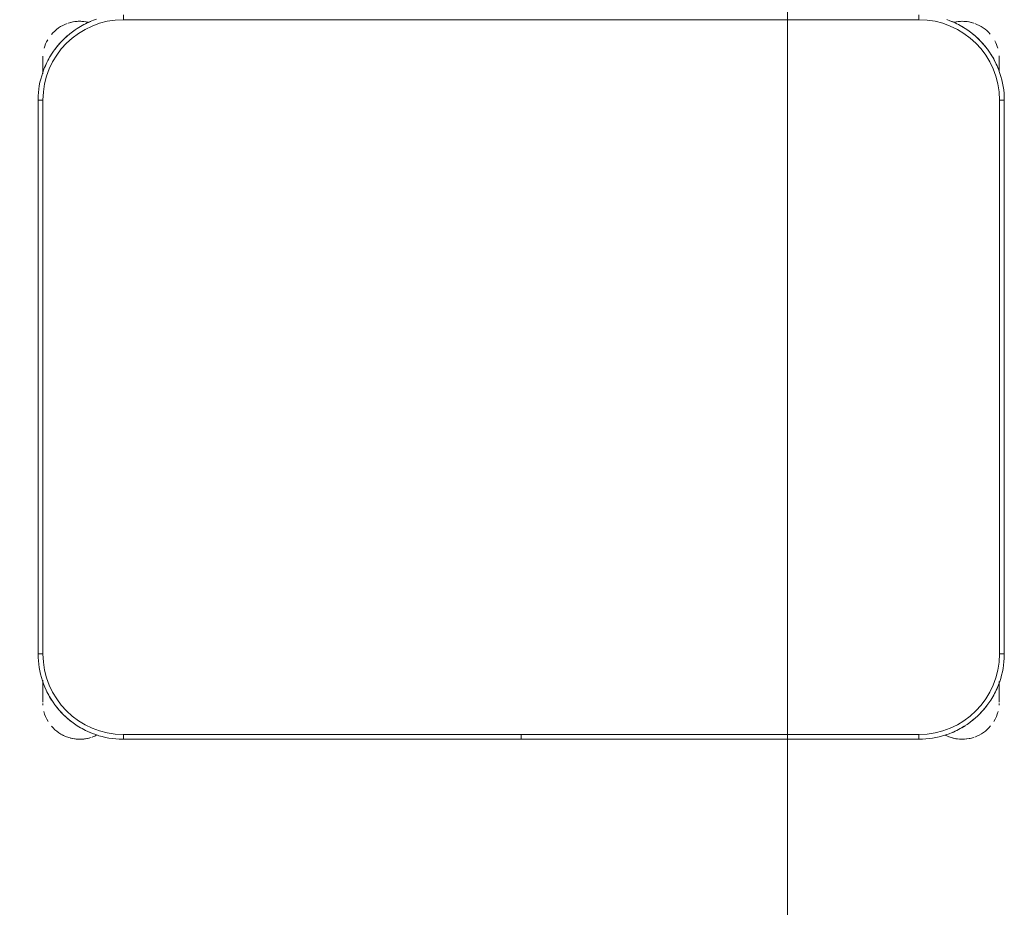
# Model space of a CAD drawing. Header units: metres. Extents: x 3 to 43.5, y -74 to -48.5.
# Tile 106 of 209: x 37.361 to 37.973, y -57.136 to -56.584. Entities that reach past the tile are written whole.
import ezdxf

# ---------------------------------------------------------------- set-up
doc = ezdxf.new("R2010")
doc.units = ezdxf.units.M
doc.layers.add('1PAV - FRIG_dwg', color=7, linetype='Continuous', lineweight=18, true_color=0x767676)
doc.layers.add('TUB_FRIGO', color=30, linetype='Continuous', lineweight=18, true_color=0xff7f00)
doc.layers.add('I-FURN', color=7, linetype='Continuous', lineweight=18)

# ---------------------------------------------------------------- blocks, each defined once
blk = doc.blocks.new('ConjuntoParaAlunoTamanho6 - CJA06_ConjuntoParaAlunoTamanho6-V22-1PAV - FRIGORÍFICA')
at = {"layer": 'I-FURN', "color": 253, "true_color": 0xaaaaaa}
for p, q in [((-0.247, 0.06497), (-0.247, 0.06197)), ((0.247, 0.06497), (0.247, 0.06197)), ((-0.29713, 0.03797), (-0.29713, 0.02828)), ((-0.29713, 0.02878), (-0.29713, 0.03797)), ((0.29687, 0.03797), (0.29687, 0.02961)), ((0.29687, 0.03299), (0.29687, 0.03797)), ((-0.3, 0.01197), (-0.3, -0.33203)), ((-0.3, 0.01197), (-0.297, 0.01197)), ((-0.3, 0.01197), (-0.3, -0.33203)), ((0.3, 0.01197), (0.297, 0.01197)), ((0.3, -0.33203), (0.3, 0.01197)), ((0.3, -0.33203), (0.3, 0.01197)), ((-0.3, -0.33203), (-0.297, -0.33203)), ((0.3, -0.33203), (0.297, -0.33203)), ((-0.29713, -0.34835), (-0.29713, -0.35394)), ((-0.29713, -0.34868), (-0.29713, -0.36203)), ((0.29687, -0.35394), (0.29687, -0.3492)), ((0.29687, -0.36203), (0.29687, -0.34961)), ((-0.29713, -0.35705), (-0.29713, -0.36203)), ((0.29687, -0.36203), (0.29687, -0.35705)), ((-0.247, -0.38503), (-0.247, -0.38203)), ((-0.247, -0.38503), (-0.00005, -0.38503)), ((-0.247, -0.38503), (-0.00005, -0.38503)), ((-0.00005, -0.38203), (-0.00005, -0.38503)), ((0.00005, -0.38503), (0.00005, -0.38203)), ((0.00005, -0.38503), (0.247, -0.38503)), ((0.00005, -0.38503), (0.247, -0.38503)), ((0.247, -0.38503), (0.247, -0.38203))]:
    blk.add_line(p, q, dxfattribs=at)
at = {"layer": 'I-FURN', "color": 253, "true_color": 0xaaaaaa, "flags": 128}
for points in [[(-0.26367, 0.06228), (-0.26567, 0.06157), (-0.26764, 0.06078), (-0.26957, 0.05992), (-0.27147, 0.05898), (-0.27333, 0.05796), (-0.27515, 0.05687), (-0.27693, 0.05571), (-0.27865, 0.05448), (-0.28033, 0.05318), (-0.28195, 0.05181), (-0.28351, 0.05038), (-0.28502, 0.04889), (-0.28647, 0.04734), (-0.28785, 0.04574), (-0.28917, 0.04407), (-0.29042, 0.04236), (-0.2916, 0.0406), (-0.29271, 0.0388), (-0.29374, 0.03695), (-0.29471, 0.03506), (-0.29559, 0.03313), (-0.2964, 0.03117), (-0.29713, 0.02918), (-0.29777, 0.02716), (-0.29834, 0.02512), (-0.29883, 0.02306), (-0.29923, 0.02097), (-0.29955, 0.01888), (-0.29978, 0.01677), (-0.29993, 0.01466), (-0.3, 0.01254), (-0.3, 0.01197)], [(0.247, 0.06197), (0.1235, 0.06197), (0, 0.06197), (-0.1235, 0.06197), (-0.247, 0.06197)], [(-0.247, 0.06197), (-0.1235, 0.06197), (0, 0.06197), (0.1235, 0.06197), (0.247, 0.06197)], [(0.3, 0.01197), (0.29996, 0.01409), (0.29983, 0.0162), (0.29962, 0.01831), (0.29932, 0.02041), (0.29894, 0.0225), (0.29848, 0.02456), (0.29794, 0.02661), (0.29731, 0.02864), (0.2966, 0.03064), (0.29582, 0.03261), (0.29495, 0.03454), (0.29401, 0.03644), (0.29299, 0.0383), (0.2919, 0.04012), (0.29074, 0.04189), (0.28951, 0.04362), (0.28821, 0.04529), (0.28685, 0.04691), (0.28542, 0.04848), (0.28393, 0.04999), (0.28238, 0.05143), (0.28077, 0.05282), (0.27911, 0.05413), (0.2774, 0.05538), (0.27564, 0.05656), (0.27383, 0.05767), (0.27198, 0.05871), (0.27009, 0.05967), (0.26816, 0.06056), (0.2662, 0.06136), (0.26421, 0.06209)], [(-0.29713, 0.03797), (-0.29713, 0.03796), (-0.29713, 0.03792), (-0.29713, 0.03785), (-0.29713, 0.03775), (-0.29713, 0.03763), (-0.29713, 0.03748), (-0.29713, 0.03731), (-0.29713, 0.03711), (-0.29713, 0.03688), (-0.29713, 0.03663), (-0.29713, 0.03635), (-0.29713, 0.03605), (-0.29713, 0.03572), (-0.29713, 0.03537), (-0.29713, 0.035), (-0.29713, 0.03461), (-0.29713, 0.03419), (-0.29713, 0.03375), (-0.29713, 0.03329), (-0.29713, 0.03282), (-0.29713, 0.03232), (-0.29713, 0.0318), (-0.29713, 0.03127), (-0.29713, 0.03072), (-0.29713, 0.03016), (-0.29713, 0.02958), (-0.29713, 0.02898)], [(0.29687, 0.03), (0.29687, 0.03057), (0.29687, 0.03112), (0.29687, 0.03166), (0.29687, 0.03218), (0.29687, 0.03268), (0.29687, 0.03317), (0.29687, 0.03363), (0.29687, 0.03407), (0.29687, 0.0345), (0.29687, 0.0349), (0.29687, 0.03528), (0.29687, 0.03563), (0.29687, 0.03596), (0.29687, 0.03627), (0.29687, 0.03656), (0.29687, 0.03682), (0.29687, 0.03705), (0.29687, 0.03726), (0.29687, 0.03744), (0.29687, 0.0376), (0.29687, 0.03772), (0.29687, 0.03783), (0.29687, 0.0379), (0.29687, 0.03795), (0.29687, 0.03797)], [(-0.297, 0.01197), (-0.297, -0.07403), (-0.297, -0.16003), (-0.297, -0.24603), (-0.297, -0.33203)], [(-0.297, -0.33203), (-0.297, -0.24603), (-0.297, -0.16003), (-0.297, -0.07403), (-0.297, 0.01197)], [(0.297, -0.33203), (0.297, -0.24603), (0.297, -0.16003), (0.297, -0.07403), (0.297, 0.01197)], [(0.297, 0.01197), (0.297, -0.07403), (0.297, -0.16003), (0.297, -0.24603), (0.297, -0.33203)], [(-0.3, -0.33203), (-0.29996, -0.33415), (-0.29983, -0.33627), (-0.29962, -0.33838), (-0.29932, -0.34048), (-0.29894, -0.34256), (-0.29848, -0.34463), (-0.29794, -0.34668), (-0.29731, -0.34871), (-0.2966, -0.3507), (-0.29582, -0.35267), (-0.29495, -0.35461), (-0.29401, -0.35651), (-0.29299, -0.35837), (-0.2919, -0.36019), (-0.29074, -0.36196), (-0.28951, -0.36368), (-0.28821, -0.36536), (-0.28685, -0.36698), (-0.28542, -0.36855), (-0.28393, -0.37005), (-0.28238, -0.3715), (-0.28077, -0.37288), (-0.27911, -0.3742), (-0.2774, -0.37545), (-0.27564, -0.37663), (-0.27383, -0.37774), (-0.27198, -0.37878), (-0.27009, -0.37974), (-0.26816, -0.38062), (-0.2662, -0.38143), (-0.26421, -0.38216), (-0.2622, -0.38281), (-0.26015, -0.38338), (-0.25809, -0.38386), (-0.25601, -0.38426), (-0.25391, -0.38458), (-0.25181, -0.38482), (-0.24969, -0.38497), (-0.24757, -0.38503), (-0.247, -0.38503)], [(0.247, -0.38503), (0.24912, -0.38499), (0.25124, -0.38486), (0.25334, -0.38465), (0.25544, -0.38436), (0.25753, -0.38398), (0.2596, -0.38351), (0.26165, -0.38297), (0.26367, -0.38234), (0.26567, -0.38164), (0.26764, -0.38085), (0.26957, -0.37999), (0.27147, -0.37904), (0.27333, -0.37803), (0.27515, -0.37694), (0.27693, -0.37578), (0.27865, -0.37454), (0.28033, -0.37324), (0.28195, -0.37188), (0.28351, -0.37045), (0.28502, -0.36896), (0.28647, -0.36741), (0.28785, -0.3658), (0.28917, -0.36414), (0.29042, -0.36243), (0.2916, -0.36067), (0.29271, -0.35886), (0.29374, -0.35701), (0.29471, -0.35512), (0.29559, -0.3532), (0.2964, -0.35124), (0.29713, -0.34925), (0.29777, -0.34723), (0.29834, -0.34519), (0.29883, -0.34312), (0.29923, -0.34104), (0.29955, -0.33895), (0.29978, -0.33684), (0.29993, -0.33472), (0.3, -0.33261), (0.3, -0.33203)], [(-0.29713, -0.34907), (-0.29713, -0.34973), (-0.29713, -0.35038), (-0.29713, -0.35102), (-0.29713, -0.35165), (-0.29713, -0.35227), (-0.29713, -0.35288), (-0.29713, -0.35348), (-0.29713, -0.35406), (-0.29713, -0.35463), (-0.29713, -0.35518), (-0.29713, -0.35572), (-0.29713, -0.35624), (-0.29713, -0.35674), (-0.29713, -0.35722), (-0.29713, -0.35769), (-0.29713, -0.35813), (-0.29713, -0.35855), (-0.29713, -0.35895), (-0.29713, -0.35933), (-0.29713, -0.35969), (-0.29713, -0.36002), (-0.29713, -0.36033), (-0.29713, -0.36061), (-0.29713, -0.36087), (-0.29713, -0.36111), (-0.29713, -0.36131), (-0.29713, -0.3615), (-0.29713, -0.36165), (-0.29713, -0.36178), (-0.29713, -0.36188), (-0.29713, -0.36196), (-0.29713, -0.36201), (-0.29713, -0.36203)], [(0.29687, -0.36203), (0.29687, -0.36201), (0.29687, -0.36197), (0.29687, -0.36191), (0.29687, -0.36181), (0.29687, -0.36169), (0.29687, -0.36154), (0.29687, -0.36137), (0.29687, -0.36117), (0.29687, -0.36094), (0.29687, -0.36069), (0.29687, -0.36041), (0.29687, -0.36011), (0.29687, -0.35978), (0.29687, -0.35943), (0.29687, -0.35906), (0.29687, -0.35866), (0.29687, -0.35825), (0.29687, -0.35781), (0.29687, -0.35735), (0.29687, -0.35687), (0.29687, -0.35638), (0.29687, -0.35586), (0.29687, -0.35533), (0.29687, -0.35478), (0.29687, -0.35421), (0.29687, -0.35363), (0.29687, -0.35304), (0.29687, -0.35244), (0.29687, -0.35182), (0.29687, -0.35119), (0.29687, -0.35055), (0.29687, -0.3499)], [(-0.247, -0.38203), (-0.1235, -0.38203), (0, -0.38203), (0.1235, -0.38203), (0.247, -0.38203)], [(-0.00005, -0.38203), (-0.06179, -0.38203), (-0.12353, -0.38203), (-0.18526, -0.38203), (-0.247, -0.38203)], [(0.247, -0.38203), (0.18526, -0.38203), (0.12352, -0.38203), (0.06179, -0.38203), (0.00005, -0.38203)]]:
    blk.add_lwpolyline(points, dxfattribs=at)
at = {"layer": 'I-FURN', "color": 253, "true_color": 0xaaaaaa}
for centre, radius, start, end in [((-0.247, 0.01197), 0.05, 90, 180), ((-0.247, 0.01197), 0.05, 90, 180), ((0.247, 0.01197), 0.05, 360, 90), ((0.247, 0.01197), 0.05, 0, 90), ((-0.27413, 0.03797), 0.023, 109.92744, 140.02309), ((-0.27413, 0.03797), 0.023, 76.78758, 108), ((-0.27413, 0.03797), 0.023, 76.40434, 104.46692), ((-0.247, 0.01197), 0.053, 112.5, 122.69993), ((0.247, 0.01197), 0.053, 57.30007, 67.5), ((0.247, 0.01197), 0.053, 57.30007, 67.5), ((0.27387, 0.03797), 0.023, 75.53308, 103.10319), ((0.27387, 0.03797), 0.023, 72, 102.57928), ((0.27387, 0.03797), 0.023, 41.01944, 70.30683), ((-0.27413, 0.03797), 0.023, 149.97621, 164.34498), ((-0.247, 0.01197), 0.053, 127.55201, 143.14964), ((0.247, 0.01197), 0.053, 37.1607, 53.14964), ((0.247, 0.01197), 0.053, 37.1607, 53.14964), ((0.27387, 0.03797), 0.023, 15.73053, 28.0506), ((-0.27413, 0.03797), 0.023, 176.5669, 180), ((-0.247, 0.01197), 0.053, 147.30007, 157.5), ((0.247, 0.01197), 0.053, 22.5, 32.69993), ((0.247, 0.01197), 0.053, 22.5, 32.69993), ((0.27387, 0.03797), 0.023, 360, 4.00915), ((-0.247, -0.33203), 0.05, 180, 270), ((-0.247, -0.33203), 0.05, 180, 270), ((0.247, -0.33203), 0.05, 270, 360), ((0.247, -0.33203), 0.05, 270, 0), ((-0.247, -0.33203), 0.053, 202.5, 212.69993), ((0.247, -0.33203), 0.053, 327.30007, 337.5), ((0.247, -0.33203), 0.053, 327.30007, 337.5), ((-0.27413, -0.36203), 0.023, 182.17938, 184.41224), ((-0.247, -0.33203), 0.053, 217.1607, 233.14964), ((0.247, -0.33203), 0.053, 307.1607, 323.14964), ((0.247, -0.33203), 0.053, 307.1607, 323.14964), ((0.27387, -0.36203), 0.023, 355.58784, 357.82062), ((-0.27413, -0.36203), 0.023, 194.46313, 211.29748), ((0.27387, -0.36203), 0.023, 328.70279, 345.53679), ((-0.27413, -0.36203), 0.023, 220.15845, 250.98921), ((-0.247, -0.33203), 0.053, 237.30007, 247.5), ((0.247, -0.33203), 0.053, 292.5, 302.69993), ((0.247, -0.33203), 0.053, 292.5, 302.69993), ((0.27387, -0.36203), 0.023, 289.64716, 320.10645), ((-0.27413, -0.36203), 0.023, 241.29896, 288), ((-0.27413, -0.36203), 0.023, 255.53308, 284.46692), ((-0.27413, -0.36203), 0.023, 289.64716, 297.85925), ((0.27387, -0.36203), 0.023, 242.37001, 250.98921), ((0.27387, -0.36203), 0.023, 243.53772, 288), ((0.27387, -0.36203), 0.023, 255.53308, 284.46692)]:
    blk.add_arc(centre, radius, start, end, dxfattribs=at)
blk = doc.blocks.new('4 GRE - ESCOLA DE CINEMA E AUDIOVISUAL CINE REX R07_rvt-1-1PAV - FRIGORÍFICA')
at = {"layer": 'I-FURN', "color": 253, "lineweight": 18, "true_color": 0xaaaaaa}
blk.add_blockref('ConjuntoParaAlunoTamanho6 - CJA06_ConjuntoParaAlunoTamanho6-V22-1PAV - FRIGORÍFICA', (37.67274, -56.6463), dxfattribs=at)
blk = doc.blocks.new('1PAV - FRIG_dwg-1115125-1PAV - FRIGORÍFICA')
at = {"layer": 'TUB_FRIGO', "flags": 128}
blk.add_lwpolyline([(15.74685, 5.46496), (16.28306, 5.46496), (16.28306, 6.46496), (14.52484, 6.46496), (14.52484, 7.53671)], dxfattribs=at)

msp = doc.modelspace()

# ---------------------------------------------------------------- block references
at = {"lineweight": 5}
msp.add_blockref('4 GRE - ESCOLA DE CINEMA E AUDIOVISUAL CINE REX R07_rvt-1-1PAV - FRIGORÍFICA', (0, 0), dxfattribs=at)
at = {"layer": '1PAV - FRIG_dwg', "color": 7}
msp.add_blockref('1PAV - FRIG_dwg-1115125-1PAV - FRIGORÍFICA', (21.555, -62.9), dxfattribs=at)

doc.saveas('drawing.dxf')
